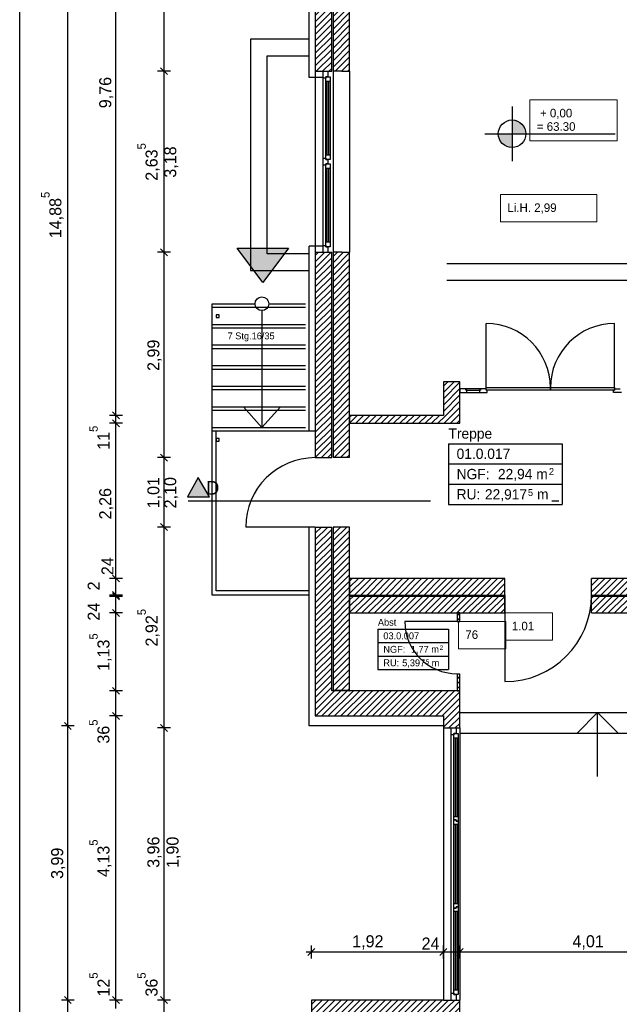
# Model space of a CAD drawing. Extents: x -28.8 to 50.4, y -5.6 to 85.1.
# Tile 8 of 29: x -4.3 to 4.4, y 22.9 to 37.3. Entities that reach past the tile are written whole.
import ezdxf

# ---------------------------------------------------------------- set-up
doc = ezdxf.new("R2010")
doc.units = 0
doc.header["$MEASUREMENT"] = 0
for name, pattern in [('Strichlinie', [0.005644, 0.002822, -0.002822]), ('Strichpunktlinie', [0.006703, 0.003528, -0.001764, 0, -0.001411]), ('Wipeout_Contour', [1, 0, -1])]:
    doc.linetypes.add(name, pattern=pattern)
for name, color, linetype in [('0._EG_2_0', 7, 'Continuous'), ('0._EG_2_P_BM_AUSSEN', 7, 'Continuous'), ('0._EG_2_P_ZE_BILD', 7, 'Continuous'), ('0._EG_2_P_ZE_SYMBOL', 7, 'Continuous'), ('0._EG_2_P_ZE_TEXT', 7, 'Continuous'), ('0._EG_2_R_NT_HIDDEN', 7, 'Continuous'), ('0._EG_2_R_NT_INNENWAND', 7, 'Continuous'), ('0._EG_2_R_NT_TREPPE', 7, 'Continuous'), ('0._EG_2_R_TR_AUSSENWAND', 7, 'Continuous'), ('0._EG_2_R_TR_INNENWAND', 7, 'Continuous'), ('0._EG_2_R_TR_UNTERZUG', 7, 'Continuous'), ('0._EG_2_Räume', 7, 'Continuous')]:
    doc.layers.add(name, color=color, linetype=linetype)
doc.styles.add('ERSTELLTER_STIL_1', font='txt')
doc.styles.add('ERSTELLTER_STIL_2', font='txt')
pattern_1 = [(45, (0, 0), (-0.04596194, 0.04596194), [])]
pattern_2 = [(45, (0, 0), (-0.03535534, 0.03535534), [])]

msp = doc.modelspace()

# ---------------------------------------------------------------- hatches: boundary and pattern name
at = {"layer": '0._EG_2_P_ZE_BILD', "linetype": 'Continuous', "lineweight": 18, "ltscale": 1000}
msp.add_hatch(color=9, dxfattribs=at).paths.add_polyline_path([(-1.859, 30.314), (-1.538, 30.314), (-1.701, 30.597)], flags=0)
at = {"layer": '0._EG_2_P_ZE_SYMBOL', "linetype": 'Continuous', "ltscale": 1000}
for points in [[(3.066, 35.599, 0.414214), (2.865, 35.8), (2.865, 35.599)], [(2.865, 35.398), (2.865, 35.599), (2.664, 35.599, 0.414214)], [(-0.387, 33.935), (-1.137, 33.935), (-0.762, 33.435)]]:
    msp.add_hatch(color=256, dxfattribs=at).paths.add_polyline_path(points, flags=0)
at = {"layer": '0._EG_2_R_NT_INNENWAND', "linetype": 'Continuous', "ltscale": 1000}
h = msp.add_hatch(dxfattribs=at)
h.set_pattern_fill('MW_Kalksandstein_0002', color=256, style=0, pattern_type=2)
h.set_pattern_definition(pattern_1)
h.paths.add_polyline_path([(0.501, 31.385), (2.106, 31.385), (1.866, 31.5), (0.501, 31.5)], flags=0)
h = msp.add_hatch(dxfattribs=at)
h.set_pattern_fill('MW_HLZ_0002', color=256, style=0, pattern_type=2)
h.set_pattern_definition(pattern_2)
h.paths.add_polyline_path([(2.105, 28.625), (2.065, 28.625), (2.065, 28.5), (2.105, 28.5)], flags=0)
h = msp.add_hatch(dxfattribs=at)
h.set_pattern_fill('MW_HLZ_0002', color=256, style=0, pattern_type=2)
h.set_pattern_definition(pattern_2)
h.paths.add_polyline_path([(2.065, 27.74), (2.065, 27.49), (2.105, 27.49), (2.105, 27.74)], flags=0)
at = {"layer": '0._EG_2_R_TR_AUSSENWAND', "linetype": 'Continuous', "ltscale": 1000}
h = msp.add_hatch(dxfattribs=at)
h.set_pattern_fill('MW_Kalksandstein_0002', color=256, style=0, pattern_type=2)
h.set_pattern_definition(pattern_1)
h.paths.add_polyline_path([(0.001, 41.865), (0.001, 36.51), (0.116, 36.51), (0.186, 36.51), (0.241, 36.51), (0.241, 41.625)], flags=0)
h = msp.add_hatch(dxfattribs=at)
h.set_pattern_fill('MW_Kalksandstein_0002', color=256, style=0, pattern_type=2)
h.set_pattern_definition(pattern_1)
h.paths.add_polyline_path([(0.501, 41.26), (0.261, 41.625), (0.261, 36.51), (0.501, 36.51)], flags=0)
h = msp.add_hatch(dxfattribs=at)
h.set_pattern_fill('MW_Kalksandstein_0002', color=256, style=0, pattern_type=2)
h.set_pattern_definition(pattern_1)
h.paths.add_polyline_path([(0.001, 30.885), (0.241, 30.885), (0.241, 33.875), (0.186, 33.875), (0.116, 33.875), (0.001, 33.875)], flags=0)
h = msp.add_hatch(dxfattribs=at)
h.set_pattern_fill('MW_Kalksandstein_0002', color=256, style=0, pattern_type=2)
h.set_pattern_definition(pattern_1)
h.paths.add_polyline_path([(0.501, 33.875), (0.261, 33.875), (0.261, 30.885), (0.501, 30.885)], flags=0)
h = msp.add_hatch(dxfattribs=at)
h.set_pattern_fill('MW_Kalksandstein_0002', color=256, style=0, pattern_type=2)
h.set_pattern_definition(pattern_1)
h.paths.add_polyline_path([(0.001, 27.125), (0.241, 27.49), (0.241, 29.875), (0.001, 29.875)], flags=0)
h = msp.add_hatch(dxfattribs=at)
h.set_pattern_fill('MW_Kalksandstein_0002', color=256, style=0, pattern_type=2)
h.set_pattern_definition(pattern_1)
h.paths.add_polyline_path([(0.501, 29.875), (0.261, 29.875), (0.261, 27.5), (0.501, 27.5)], flags=0)
h = msp.add_hatch(dxfattribs=at)
h.set_pattern_fill('MW_Kalksandstein_0002', color=256, style=0, pattern_type=2)
h.set_pattern_definition(pattern_1)
h.paths.add_polyline_path([(0.001, 27.125), (1.865, 27.125), (2.105, 27.49), (0.241, 27.49)], flags=0)
h = msp.add_hatch(dxfattribs=at)
h.set_pattern_fill('MW_Kalksandstein_0002', color=256, style=0, pattern_type=2)
h.set_pattern_definition(pattern_1)
h.paths.add_polyline_path([(0.491, 27.5), (0.491, 27.49), (0.501, 27.49), (0.501, 27.5)], flags=0)
h = msp.add_hatch(dxfattribs=at)
h.set_pattern_fill('MW_Kalksandstein_0002', color=256, style=0, pattern_type=2)
h.set_pattern_definition(pattern_1)
h.paths.add_polyline_path([(2.105, 27.49), (1.865, 27.125), (1.865, 26.95), (1.98, 26.95), (2.05, 26.95), (2.105, 26.95)], flags=0)
h = msp.add_hatch(dxfattribs=at)
h.set_pattern_fill('MW_Kalksandstein_0002', color=256, style=0, pattern_type=2)
h.set_pattern_definition(pattern_1)
h.paths.add_polyline_path([(-0.055, 22.625), (2.105, 22.625), (1.865, 22.99), (-0.055, 22.99)], flags=0)
h = msp.add_hatch(dxfattribs=at)
h.set_pattern_fill('MW_Kalksandstein_0002', color=256, style=0, pattern_type=2)
h.set_pattern_definition(pattern_1)
h.paths.add_polyline_path([(1.865, 22.99), (2.105, 22.625), (2.105, 22.99), (2.05, 22.99), (1.98, 22.99)], flags=0)
at = {"layer": '0._EG_2_R_TR_INNENWAND', "linetype": 'Continuous', "ltscale": 1000}
h = msp.add_hatch(dxfattribs=at)
h.set_pattern_fill('MW_Kalksandstein_0002', color=256, style=0, pattern_type=2)
h.set_pattern_definition(pattern_1)
h.paths.add_polyline_path([(2.106, 31.385), (2.106, 31.99), (1.866, 31.99), (1.866, 31.5)], flags=0)
h = msp.add_hatch(dxfattribs=at)
h.set_pattern_fill('MW_Kalksandstein_0002', color=256, style=0, pattern_type=2)
h.set_pattern_definition(pattern_1)
h.paths.add_polyline_path([(0.501, 29.125), (0.501, 28.885), (2.761, 28.885), (2.761, 29.125)], flags=0)
h = msp.add_hatch(dxfattribs=at)
h.set_pattern_fill('MW_Kalksandstein_0002', color=256, style=0, pattern_type=2)
h.set_pattern_definition(pattern_1)
h.paths.add_polyline_path([(4.021, 29.125), (4.021, 28.885), (10.355, 28.885), (10.655, 29.125)], flags=0)
h = msp.add_hatch(dxfattribs=at)
h.set_pattern_fill('MW_Kalksandstein_0002', color=256, style=0, pattern_type=2)
h.set_pattern_definition(pattern_1)
h.paths.add_polyline_path([(0.501, 28.865), (0.501, 28.625), (2.761, 28.625), (2.761, 28.865)], flags=0)
h = msp.add_hatch(dxfattribs=at)
h.set_pattern_fill('MW_Kalksandstein_0002', color=256, style=0, pattern_type=2)
h.set_pattern_definition(pattern_1)
h.paths.add_polyline_path([(4.021, 28.865), (4.021, 28.625), (9.99, 28.625), (9.99, 28.865)], flags=0)

# ---------------------------------------------------------------- linework, layer by layer
at = {"layer": '0._EG_2_0', "linetype": 'Continuous', "ltscale": 1000}
for p, q in [((0.001, 36.51), (0.116, 36.51)), ((0.116, 36.51), (0.186, 36.51)), ((0.186, 36.51), (0.241, 36.51)), ((0.001, 33.875), (0.116, 33.875)), ((0.116, 33.875), (0.186, 33.875)), ((0.186, 33.875), (0.241, 33.875)), ((2.105, 31.885), (2.105, 31.835)), ((2.105, 31.835), (2.105, 31.825)), ((0.001, 30.885), (0.241, 30.885)), ((0.001, 29.875), (0.241, 29.875)), ((2.761, 28.885), (2.761, 29.125)), ((4.021, 28.885), (4.021, 29.125)), ((2.065, 28.5), (2.105, 28.5)), ((2.065, 27.74), (2.105, 27.74)), ((1.865, 26.95), (1.98, 26.95)), ((1.98, 26.95), (2.05, 26.95)), ((2.05, 26.95), (2.105, 26.95)), ((1.865, 22.99), (1.98, 22.99)), ((1.98, 22.99), (2.05, 22.99)), ((2.05, 22.99), (2.105, 22.99))]:
    msp.add_line(p, q, dxfattribs=at)
at = {"layer": '0._EG_2_P_BM_AUSSEN', "linetype": 'Continuous', "ltscale": 1000}
for p, q in [((-4.299, 0), (-4.299, 44.375)), ((-3.599, 26.98), (-3.599, 41.865)), ((-2.199, 36.51), (-2.199, 41.865)), ((-2.899, 31.5), (-2.899, 41.26)), ((-2.249, 36.56), (-2.149, 36.46)), ((-2.105, 36.51), (-2.292, 36.51)), ((-2.199, 33.875), (-2.199, 36.51)), ((-2.105, 33.875), (-2.292, 33.875)), ((-2.249, 33.925), (-2.149, 33.825)), ((-2.199, 30.885), (-2.199, 33.875)), ((-2.949, 31.55), (-2.849, 31.45)), ((-2.805, 31.5), (-2.992, 31.5)), ((-2.949, 31.435), (-2.849, 31.335)), ((-2.899, 31.385), (-2.899, 31.5)), ((-2.805, 31.385), (-2.992, 31.385)), ((-2.899, 29.125), (-2.899, 31.385)), ((-2.105, 30.885), (-2.292, 30.885)), ((-2.249, 30.935), (-2.149, 30.835)), ((-2.199, 29.875), (-2.199, 30.885)), ((-2.105, 29.875), (-2.292, 29.875)), ((-2.249, 29.925), (-2.149, 29.825)), ((-2.199, 26.95), (-2.199, 29.875)), ((-2.805, 29.125), (-2.992, 29.125)), ((-2.949, 29.175), (-2.849, 29.075)), ((-2.899, 28.885), (-2.899, 29.125)), ((-2.805, 28.885), (-2.992, 28.885)), ((-2.805, 28.865), (-2.992, 28.865)), ((-2.949, 28.935), (-2.849, 28.835)), ((-2.849, 28.815), (-2.949, 28.915)), ((-2.899, 28.865), (-2.899, 28.885)), ((-2.899, 28.625), (-2.899, 28.865)), ((-2.949, 28.675), (-2.849, 28.575)), ((-2.805, 28.625), (-2.992, 28.625)), ((-2.899, 27.49), (-2.899, 28.625)), ((-2.949, 27.54), (-2.849, 27.44)), ((-2.805, 27.49), (-2.992, 27.49)), ((-2.899, 27.125), (-2.899, 27.49)), ((-2.805, 27.125), (-2.992, 27.125)), ((-2.949, 27.175), (-2.849, 27.075)), ((-2.899, 22.99), (-2.899, 27.125)), ((-3.505, 26.98), (-3.692, 26.98)), ((-3.649, 27.03), (-3.549, 26.93)), ((-3.599, 22.99), (-3.599, 26.98)), ((-2.105, 26.95), (-2.292, 26.95)), ((-2.249, 27), (-2.149, 26.9)), ((-2.199, 22.99), (-2.199, 26.95)), ((-0.13, 23.69), (-0.055, 23.69)), ((-0.005, 23.74), (-0.105, 23.64)), ((-0.055, 23.596), (-0.055, 23.784)), ((-0.055, 23.69), (1.865, 23.69)), ((1.865, 23.596), (1.865, 23.784)), ((-3.505, 22.99), (-3.692, 22.99)), ((-3.649, 23.04), (-3.549, 22.94)), ((-3.599, 0.365), (-3.599, 22.99)), ((-2.805, 22.99), (-2.992, 22.99)), ((-2.949, 23.04), (-2.849, 22.94)), ((-2.899, 22.865), (-2.899, 22.99)), ((-2.105, 22.99), (-2.292, 22.99)), ((-2.249, 23.04), (-2.149, 22.94)), ((-2.199, 22.625), (-2.199, 22.99))]:
    msp.add_line(p, q, dxfattribs=at)
at = {"layer": '0._EG_2_P_ZE_BILD', "color": 255, "linetype": 'Continuous', "lineweight": 18, "ltscale": 1000}
for p, q in [((-1.701, 30.597), (-1.859, 30.314)), ((-1.538, 30.314), (-1.701, 30.597)), ((-1.859, 30.314), (-1.538, 30.314))]:
    msp.add_line(p, q, dxfattribs=at)
at = {"layer": '0._EG_2_P_ZE_BILD', "linetype": 'Continuous', "ltscale": 1000}
for p, q in [((-1.701, 30.597), (-1.859, 30.314)), ((-1.538, 30.314), (-1.701, 30.597)), ((-1.859, 30.314), (-1.538, 30.314))]:
    msp.add_line(p, q, dxfattribs=at)
at = {"layer": '0._EG_2_P_ZE_BILD', "linetype": 'Strichpunktlinie', "ltscale": 1000}
msp.add_line((-1.849, 30.257), (16.628, 30.257), dxfattribs=at)
at = {"layer": '0._EG_2_P_ZE_SYMBOL', "linetype": 'Continuous', "ltscale": 1000}
for p, q in [((2.865, 35.998), (2.865, 35.202)), ((2.47, 35.599), (3.27, 35.599)), ((3.27, 35.599), (4.367, 35.599)), ((-0.762, 33.435), (-1.137, 33.935)), ((-1.137, 33.935), (-0.387, 33.935)), ((-0.387, 33.935), (-0.762, 33.435))]:
    msp.add_line(p, q, dxfattribs=at)
at = {"layer": '0._EG_2_P_ZE_SYMBOL', "color": 255, "linetype": 'Continuous', "lineweight": 18, "ltscale": 1000}
for p, q in [((4.394, 36.092), (3.125, 36.092)), ((3.125, 36.092), (3.125, 35.499)), ((4.394, 35.499), (4.394, 36.092)), ((2.865, 35.8), (2.865, 35.599)), ((2.865, 35.599), (2.664, 35.599)), ((2.865, 35.599), (3.066, 35.599)), ((2.865, 35.398), (2.865, 35.599)), ((3.125, 35.499), (4.394, 35.499))]:
    msp.add_line(p, q, dxfattribs=at)
at = {"layer": '0._EG_2_P_ZE_SYMBOL', "linetype": 'Continuous', "ltscale": 1000}
msp.add_circle((2.865, 35.599), 0.201, dxfattribs=at)
at = {"layer": '0._EG_2_P_ZE_SYMBOL', "color": 255, "linetype": 'Continuous', "lineweight": 18, "ltscale": 1000}
for start, end in [(0, 90), (180, 270)]:
    msp.add_arc((2.865, 35.599), 0.201, start, end, dxfattribs=at)
at = {"layer": '0._EG_2_P_ZE_TEXT', "color": 255, "linetype": 'Continuous', "lineweight": 18, "ltscale": 1000}
for p, q in [((4.098, 34.715), (2.697, 34.715)), ((2.697, 34.715), (2.697, 34.318)), ((4.098, 34.318), (4.098, 34.715)), ((2.697, 34.318), (4.098, 34.318)), ((3.451, 28.625), (2.761, 28.625)), ((2.761, 28.625), (2.761, 28.229)), ((3.451, 28.229), (3.451, 28.625)), ((2.775, 28.5), (2.085, 28.5)), ((2.085, 28.5), (2.085, 28.104)), ((2.775, 28.104), (2.775, 28.5)), ((2.085, 28.104), (2.775, 28.104)), ((2.761, 28.229), (3.451, 28.229))]:
    msp.add_line(p, q, dxfattribs=at)
at = {"layer": '0._EG_2_R_NT_HIDDEN', "linetype": 'Continuous', "ltscale": 1000}
for p, q in [((-0.099, 36.975), (-0.939, 36.975)), ((-0.939, 36.975), (-0.939, 33.61)), ((-0.699, 33.85), (-0.699, 36.735)), ((-0.699, 36.735), (-0.099, 36.735)), ((-0.099, 33.85), (-0.699, 33.85)), ((-0.939, 33.61), (-0.099, 33.61))]:
    msp.add_line(p, q, dxfattribs=at)
at = {"layer": '0._EG_2_R_NT_INNENWAND', "linetype": 'Continuous', "ltscale": 1000}
for p, q in [((1.866, 31.5), (0.501, 31.5)), ((0.501, 31.5), (0.501, 31.385)), ((0.501, 31.385), (2.106, 31.385)), ((2.105, 28.625), (2.065, 28.625)), ((2.065, 28.625), (2.065, 28.5)), ((2.105, 28.5), (2.105, 28.625)), ((2.065, 28.5), (1.305, 28.5)), ((2.065, 27.74), (2.065, 27.49)), ((2.105, 27.49), (2.105, 27.74)), ((2.065, 27.49), (2.105, 27.49))]:
    msp.add_line(p, q, dxfattribs=at)
msp.add_arc((2.065, 28.5), 0.76, 180, 270, dxfattribs=at)
at = {"layer": '0._EG_2_R_NT_TREPPE', "linetype": 'Continuous', "ltscale": 1000}
for p, q in [((-1.499, 31.325), (-1.499, 33.125)), ((-1.499, 33.125), (-0.874, 33.125)), ((-0.674, 33.125), (-0.139, 33.125)), ((-1.399, 32.965), (-1.439, 32.965)), ((-1.439, 32.965), (-1.439, 32.925)), ((-1.399, 32.925), (-1.399, 32.965)), ((-0.774, 33.025), (-0.774, 31.325)), ((-1.499, 32.825), (-0.139, 32.825)), ((-1.439, 32.925), (-1.399, 32.925)), ((-1.499, 32.525), (-0.139, 32.525)), ((-1.499, 32.225), (-0.139, 32.225)), ((-1.499, 31.925), (-0.139, 31.925)), ((-1.499, 31.625), (-0.139, 31.625)), ((-0.774, 31.325), (-1.045, 31.625)), ((-0.774, 31.325), (-0.503, 31.625)), ((-1.499, 28.885), (-1.499, 31.325)), ((-1.499, 31.325), (-0.139, 31.325)), ((-1.439, 28.945), (-1.439, 31.275)), ((-1.399, 31.165), (-1.439, 31.165)), ((-1.439, 31.165), (-1.439, 31.125)), ((-1.439, 31.125), (-1.399, 31.125)), ((-1.399, 31.125), (-1.399, 31.165)), ((-0.089, 28.885), (-1.499, 28.885)), ((-0.089, 28.945), (-1.439, 28.945)), ((2.105, 27.175), (6.115, 27.175)), ((4.11, 27.175), (3.81, 26.875)), ((4.11, 26.244), (4.11, 27.175)), ((4.11, 27.175), (4.41, 26.875))]:
    msp.add_line(p, q, dxfattribs=at)
at = {"layer": '0._EG_2_R_NT_TREPPE', "linetype": 'Strichlinie', "ltscale": 1000}
for p, q in [((-1.499, 33.075), (-0.139, 33.075)), ((-1.499, 32.775), (-0.139, 32.775)), ((-1.499, 32.475), (-0.139, 32.475)), ((-1.499, 32.175), (-0.139, 32.175)), ((-1.499, 31.875), (-0.139, 31.875)), ((-1.499, 31.575), (-0.139, 31.575)), ((-1.499, 31.275), (0.001, 31.275))]:
    msp.add_line(p, q, dxfattribs=at)
at = {"layer": '0._EG_2_R_NT_TREPPE', "linetype": 'Continuous', "ltscale": 1000}
msp.add_circle((-0.774, 33.125), 0.1, dxfattribs=at)
at = {"layer": '0._EG_2_R_TR_AUSSENWAND', "linetype": 'Continuous', "ltscale": 1000}
for p, q in [((-0.089, 36.42), (-0.089, 41.955)), ((0.001, 41.865), (0.001, 36.51)), ((0.241, 36.51), (0.241, 41.625)), ((0.261, 41.625), (0.261, 36.51)), ((0.501, 36.51), (0.501, 41.26)), ((0.001, 36.51), (0.001, 33.875)), ((0.386, 36.51), (0.261, 36.51)), ((0.386, 36.51), (0.501, 36.51)), ((0.501, 36.51), (0.501, 33.875)), ((-0.089, 31.275), (-0.089, 33.965)), ((0.001, 33.875), (0.001, 30.885)), ((0.241, 30.885), (0.241, 33.875)), ((0.261, 33.875), (0.261, 30.885)), ((0.386, 33.875), (0.261, 33.875)), ((0.386, 33.875), (0.501, 33.875)), ((0.501, 30.885), (0.501, 33.875)), ((0.501, 30.885), (0.261, 30.885)), ((0.001, 29.875), (-1.009, 29.875)), ((-0.089, 26.98), (-0.089, 29.875)), ((0.001, 29.875), (0.001, 27.125)), ((0.241, 27.49), (0.241, 29.875)), ((0.261, 29.875), (0.261, 27.5)), ((0.501, 29.875), (0.261, 29.875)), ((0.501, 27.5), (0.501, 29.875)), ((2.105, 27.49), (0.241, 27.49)), ((0.261, 27.5), (0.501, 27.5)), ((0.491, 27.5), (0.491, 27.49)), ((0.501, 27.5), (0.491, 27.5)), ((0.491, 27.49), (0.501, 27.49)), ((0.501, 27.49), (0.501, 27.5)), ((2.105, 26.95), (2.105, 27.49)), ((0.001, 27.125), (1.865, 27.125)), ((1.865, 27.125), (1.865, 26.95)), ((1.858, 26.98), (-0.089, 26.98)), ((1.865, 26.95), (1.865, 22.99)), ((2.105, 26.95), (2.105, 22.99)), ((1.865, 22.99), (-0.055, 22.99)), ((-0.055, 22.99), (-0.055, 22.625)), ((2.105, 22.625), (2.105, 22.99))]:
    msp.add_line(p, q, dxfattribs=at)
msp.add_arc((0.001, 29.875), 1.01, 90, 180, dxfattribs=at)
at = {"layer": '0._EG_2_R_TR_INNENWAND', "linetype": 'Continuous', "ltscale": 1000}
for p, q in [((2.106, 31.99), (1.866, 31.99)), ((1.866, 31.99), (1.866, 31.5)), ((2.106, 31.385), (2.106, 31.99)), ((2.761, 29.125), (0.501, 29.125)), ((0.501, 29.125), (0.501, 28.885)), ((10.655, 29.125), (4.021, 29.125)), ((0.501, 28.885), (2.761, 28.885)), ((2.761, 28.865), (0.501, 28.865)), ((0.501, 28.865), (0.501, 28.625)), ((2.761, 28.885), (2.761, 27.625)), ((2.761, 28.625), (2.761, 28.865)), ((4.021, 28.885), (10.355, 28.885)), ((9.99, 28.865), (4.021, 28.865)), ((4.021, 28.625), (4.021, 28.865)), ((0.501, 28.625), (2.761, 28.625)), ((4.021, 28.625), (6.115, 28.625))]:
    msp.add_line(p, q, dxfattribs=at)
msp.add_arc((2.761, 28.885), 1.26, 270, 0, dxfattribs=at)
at = {"layer": '0._EG_2_R_TR_UNTERZUG', "linetype": 'Strichlinie', "ltscale": 1000}
for p, q in [((4.74, 33.705), (0.501, 33.705)), ((4.74, 33.465), (0.501, 33.465))]:
    msp.add_line(p, q, dxfattribs=at)
at = {"layer": '0._EG_2_Räume', "linetype": 'Continuous', "ltscale": 1000}
for p, q in [((1.94, 31.087), (1.94, 30.203)), ((1.94, 31.087), (3.595, 31.087)), ((3.595, 31.087), (3.595, 30.203)), ((1.94, 30.793), (3.595, 30.793)), ((1.94, 30.498), (3.595, 30.498)), ((1.94, 30.203), (3.595, 30.203)), ((0.913, 28.389), (0.913, 27.8)), ((0.913, 28.389), (1.94, 28.389)), ((1.94, 28.389), (1.94, 27.8)), ((0.913, 28.192), (1.94, 28.192)), ((0.913, 27.996), (1.94, 27.996)), ((0.913, 27.8), (1.94, 27.8))]:
    msp.add_line(p, q, dxfattribs=at)

# ---------------------------------------------------------------- texts
at = {"layer": '0._EG_2_P_BM_AUSSEN', "linetype": 'Continuous', "char_height": 0.175, "attachment_point": 7, "rotation": 90, "style": 'ERSTELLTER_STIL_2'}
for s, insert in [('{9,76}', (-2.934, 35.971)), ('{2,63\\A1{\\H0.7x;\\S5^  ;}}', (-2.26, 34.916)), ('{3,18}', (-1.989, 34.96)), ('{14,88\\A1{\\H0.7x;\\S5^  ;}}', (-3.66, 34.079)), ('{2,99}', (-2.234, 32.147)), ('{11\\A1{\\H0.7x;\\S5^  ;}}', (-2.992, 30.999)), ('{1,01}', (-2.234, 30.147)), ('{2,10}', (-1.989, 30.147)), ('{2,26}', (-2.934, 29.987)), ('{24}', (-2.934, 29.175)), ('{2}', (-3.135, 28.953)), ('{24}', (-3.135, 28.512)), ('{2,92\\A1{\\H0.7x;\\S5^  ;}}', (-2.26, 28.136)), ('{1,13\\A1{\\H0.7x;\\S5^  ;}}', (-2.96, 27.781)), ('{36\\A1{\\H0.7x;\\S5^  ;}}', (-2.991, 26.722)), ('{4,13\\A1{\\H0.7x;\\S5^  ;}}', (-2.96, 24.781)), ('{3,96}', (-2.234, 24.914)), ('{1,90}', (-1.955, 24.912)), ('{3,99}', (-3.634, 24.752)), ('{12\\A1{\\H0.7x;\\S5^  ;}}', (-2.992, 23.04)), ('{36\\A1{\\H0.7x;\\S5^  ;}}', (-2.291, 23.04))]:
    msp.add_mtext(s, dxfattribs=dict(at, insert=insert))
at = {"layer": '0._EG_2_P_BM_AUSSEN', "linetype": 'Continuous', "char_height": 0.175, "attachment_point": 7, "style": 'ERSTELLTER_STIL_2'}
for s, insert in [('{1,92}', (0.539, 23.725)), ('{24}', (1.549, 23.725)), ('{4,01}', (3.744, 23.725))]:
    msp.add_mtext(s, dxfattribs=dict(at, insert=insert))
at = {"layer": '0._EG_2_P_ZE_BILD', "linetype": 'Continuous', "insert": (-1.587, 30.546), "char_height": 0.2, "attachment_point": 1, "style": 'ERSTELLTER_STIL_1'}
msp.add_mtext('{D}', dxfattribs=at)
at = {"layer": '0._EG_2_P_ZE_SYMBOL', "linetype": 'Continuous', "insert": (3.225, 35.963), "char_height": 0.125, "width": 1.06853, "attachment_point": 1, "line_spacing_factor": 0.93917, "style": 'ERSTELLTER_STIL_1'}
msp.add_mtext('{ + 0,00\\P= 63.30}', dxfattribs=at)
at = {"layer": '0._EG_2_P_ZE_TEXT', "linetype": 'Continuous', "attachment_point": 1}
for s, insert, char_height, style in [('{Li.H. 2,99}', (2.797, 34.586), 0.125, 'ERSTELLTER_STIL_2'), ('{7 Stg.16/35}', (-1.274, 32.707), 0.1, 'ERSTELLTER_STIL_1'), ('{1.01}', (2.861, 28.496), 0.125, 'ERSTELLTER_STIL_2'), ('{76}', (2.185, 28.371), 0.125, 'ERSTELLTER_STIL_2')]:
    msp.add_mtext(s, dxfattribs=dict(at, insert=insert, char_height=char_height, style=style))
at = {"layer": '0._EG_2_Räume', "linetype": 'Continuous'}
for s, insert, char_height, attachment_point, style in [('{Treppe}', (1.94, 31.311), 0.15, 1, 'ERSTELLTER_STIL_1'), ('{01.0.017 }', (2.058, 31.016), 0.15, 1, 'ERSTELLTER_STIL_2'), ('{NGF: }', (2.058, 30.721), 0.15, 1, 'ERSTELLTER_STIL_2'), ('{22,94 m}', (2.659, 30.721), 0.15, 1, 'ERSTELLTER_STIL_2'), ('{2}', (3.401, 30.733), 0.1, 1, 'ERSTELLTER_STIL_2'), ('{RU: }', (2.058, 30.427), 0.15, 1, 'ERSTELLTER_STIL_2'), ('{22,917}', (2.47, 30.248), 0.15, 7, 'ERSTELLTER_STIL_2'), ('{5}', (3.096, 30.325), 0.1, 7, 'ERSTELLTER_STIL_2'), ('{ m}', (3.172, 30.427), 0.15, 1, 'ERSTELLTER_STIL_2'), ('{Abst}', (0.913, 28.538), 0.1, 1, 'ERSTELLTER_STIL_1'), ('{03.0.007 }', (0.992, 28.341), 0.1, 1, 'ERSTELLTER_STIL_2'), ('{NGF: }', (0.992, 28.145), 0.1, 1, 'ERSTELLTER_STIL_2'), ('{1,77 m}', (1.392, 28.145), 0.1, 1, 'ERSTELLTER_STIL_2'), ('{2}', (1.811, 28.153), 0.0667, 1, 'ERSTELLTER_STIL_2'), ('{RU: }', (0.992, 27.949), 0.1, 1, 'ERSTELLTER_STIL_2'), ('{5,397}', (1.266, 27.829), 0.1, 7, 'ERSTELLTER_STIL_2'), ('{5}', (1.608, 27.881), 0.0667, 7, 'ERSTELLTER_STIL_2'), ('{ m}', (1.658, 27.949), 0.1, 1, 'ERSTELLTER_STIL_2')]:
    msp.add_mtext(s, dxfattribs=dict(at, insert=insert, char_height=char_height, attachment_point=attachment_point, style=style))

# ---------------------------------------------------------------- wipeouts: each hides what was drawn before it
at = {"color": 254, "linetype": 'Wipeout_Contour', "lineweight": 0, "ltscale": 255.982809}
msp.add_wipeout([(2.19, 31.865), (2.205, 31.865), (2.205, 31.835), (2.39, 31.835), (2.39, 31.865), (2.405, 31.865), (2.405, 31.885), (2.19, 31.885)], dxfattribs=at).dxf.layer = '0._EG_2_R_NT_INNENWAND'
at = {"color": 254, "linetype": 'Wipeout_Contour', "lineweight": 0, "ltscale": 257.734689}
msp.add_wipeout([(4.44, 31.865), (4.455, 31.865), (4.455, 31.835), (4.34, 31.835), (4.34, 31.865), (4.355, 31.865), (4.355, 31.885), (4.44, 31.885)], dxfattribs=at).dxf.layer = '0._EG_2_R_NT_INNENWAND'
at = {"color": 254, "linetype": 'Wipeout_Contour', "lineweight": 0, "ltscale": 143.320151}
msp.add_wipeout([(0.116, 36.41), (0.156, 36.41), (0.156, 35.242), (0.116, 35.242)], dxfattribs=at).dxf.layer = '0._EG_2_R_TR_AUSSENWAND'
at = {"color": 254, "linetype": 'Wipeout_Contour', "lineweight": 0, "ltscale": 100.233944}
msp.add_wipeout([(1.98, 26.85), (2.02, 26.85), (2.02, 23.09), (1.98, 23.09)], dxfattribs=at).dxf.layer = '0._EG_2_R_TR_AUSSENWAND'

# ---------------------------------------------------------------- next in the draw order: linework, layer by layer
at = {"layer": '0._EG_2_P_BM_AUSSEN', "linetype": 'Continuous', "ltscale": 1000}
msp.add_line((1.915, 23.74), (1.815, 23.64), dxfattribs=at)

# ---------------------------------------------------------------- next in the draw order: wipeouts: each hides what was drawn before it
at = {"color": 254, "linetype": 'Wipeout_Contour', "lineweight": 0, "ltscale": 191.782053}
msp.add_wipeout([(2.105, 31.835), (2.205, 31.835), (2.205, 31.865), (2.19, 31.865), (2.19, 31.885), (2.105, 31.885)], dxfattribs=at).dxf.layer = '0._EG_2_R_NT_INNENWAND'
at = {"color": 254, "linetype": 'Wipeout_Contour', "lineweight": 0, "ltscale": 256.071176}
msp.add_wipeout([(2.405, 31.865), (2.39, 31.865), (2.39, 31.835), (2.505, 31.835), (2.505, 31.865), (2.49, 31.865), (2.49, 31.885), (2.405, 31.885)], dxfattribs=at).dxf.layer = '0._EG_2_R_NT_INNENWAND'
at = {"color": 254, "linetype": 'Wipeout_Contour', "lineweight": 0, "ltscale": 128.517595}
msp.add_wipeout([(4.355, 31.905), (4.355, 31.865), (3.423, 31.865), (3.423, 31.905)], dxfattribs=at).dxf.layer = '0._EG_2_R_NT_INNENWAND'
at = {"color": 254, "linetype": 'Wipeout_Contour', "lineweight": 0, "ltscale": 218.114773}
msp.add_wipeout([(0.186, 36.51), (0.186, 36.43), (0.156, 36.43), (0.156, 36.41), (0.116, 36.41), (0.116, 36.51)], dxfattribs=at).dxf.layer = '0._EG_2_R_TR_AUSSENWAND'
at = {"color": 254, "linetype": 'Wipeout_Contour', "lineweight": 0, "ltscale": 211.530328}
msp.add_wipeout([(0.116, 35.193), (0.116, 35.242), (0.156, 35.242), (0.156, 35.223), (0.186, 35.223), (0.186, 35.193)], dxfattribs=at).dxf.layer = '0._EG_2_R_TR_AUSSENWAND'
at = {"color": 254, "linetype": 'Wipeout_Contour', "lineweight": 0, "ltscale": 161.202803}
msp.add_wipeout([(2.05, 26.95), (2.05, 26.87), (2.02, 26.87), (2.02, 26.85), (1.98, 26.85), (1.98, 26.95)], dxfattribs=at).dxf.layer = '0._EG_2_R_TR_AUSSENWAND'
at = {"color": 254, "linetype": 'Wipeout_Contour', "lineweight": 0, "ltscale": 139.435301}
msp.add_wipeout([(1.98, 22.99), (1.98, 23.09), (2.02, 23.09), (2.02, 23.07), (2.05, 23.07), (2.05, 22.99)], dxfattribs=at).dxf.layer = '0._EG_2_R_TR_AUSSENWAND'

# ---------------------------------------------------------------- next in the draw order: linework, layer by layer
at = {"layer": '0._EG_2_R_NT_INNENWAND', "linetype": 'Continuous', "ltscale": 1000}
for p, q in [((4.355, 31.905), (4.355, 32.837)), ((2.19, 31.885), (2.105, 31.885)), ((2.105, 31.885), (2.105, 31.835)), ((2.105, 31.885), (2.105, 31.835)), ((2.105, 31.835), (2.205, 31.835)), ((2.405, 31.885), (2.19, 31.885)), ((2.19, 31.865), (2.19, 31.885)), ((2.205, 31.865), (2.19, 31.865)), ((2.205, 31.835), (2.205, 31.865)), ((2.205, 31.865), (2.39, 31.865)), ((2.205, 31.835), (2.39, 31.835)), ((2.405, 31.865), (2.39, 31.865)), ((2.39, 31.865), (2.39, 31.835)), ((2.405, 31.885), (2.405, 31.865)), ((4.34, 31.835), (4.34, 31.865)), ((4.34, 31.865), (4.355, 31.865)), ((4.455, 31.835), (4.34, 31.835)), ((4.355, 31.905), (4.355, 31.865)), ((4.355, 31.865), (4.355, 31.885)), ((4.355, 31.885), (4.44, 31.885))]:
    msp.add_line(p, q, dxfattribs=at)
at = {"layer": '0._EG_2_R_TR_AUSSENWAND', "linetype": 'Continuous', "ltscale": 1000}
for p, q in [((0.116, 36.51), (0.186, 36.51)), ((1.98, 26.95), (2.05, 26.95)), ((1.98, 22.99), (2.05, 22.99))]:
    msp.add_line(p, q, dxfattribs=at)

# ---------------------------------------------------------------- next in the draw order: wipeouts: each hides what was drawn before it
at = {"color": 254, "linetype": 'Wipeout_Contour', "lineweight": 0, "ltscale": 128.118876}
msp.add_wipeout([(3.423, 31.905), (3.423, 31.865), (2.49, 31.865), (2.49, 31.905)], dxfattribs=at).dxf.layer = '0._EG_2_R_NT_INNENWAND'
at = {"color": 254, "linetype": 'Wipeout_Contour', "lineweight": 0, "ltscale": 143.320652}
msp.add_wipeout([(0.156, 36.36), (0.176, 36.36), (0.176, 35.292), (0.156, 35.292)], dxfattribs=at).dxf.layer = '0._EG_2_R_TR_AUSSENWAND'
at = {"color": 254, "linetype": 'Wipeout_Contour', "lineweight": 0, "ltscale": 138.250712}
msp.add_wipeout([(0.116, 35.142), (0.156, 35.142), (0.156, 33.975), (0.116, 33.975)], dxfattribs=at).dxf.layer = '0._EG_2_R_TR_AUSSENWAND'
at = {"color": 254, "linetype": 'Wipeout_Contour', "lineweight": 0, "ltscale": 105.262948}
msp.add_wipeout([(2.02, 26.8), (2.04, 26.8), (2.04, 25.663), (2.02, 25.663)], dxfattribs=at).dxf.layer = '0._EG_2_R_TR_AUSSENWAND'

# ---------------------------------------------------------------- next in the draw order: linework, layer by layer
at = {"layer": '0._EG_2_R_NT_INNENWAND', "linetype": 'Continuous', "ltscale": 1000}
for p, q in [((2.49, 31.905), (2.49, 32.837)), ((2.39, 31.835), (2.505, 31.835)), ((2.49, 31.885), (2.405, 31.885)), ((2.49, 31.865), (2.49, 31.905)), ((2.49, 31.905), (3.423, 31.905)), ((2.49, 31.865), (2.49, 31.885)), ((2.505, 31.865), (2.49, 31.865)), ((3.423, 31.865), (2.49, 31.865)), ((2.505, 31.835), (2.505, 31.865)), ((3.423, 31.865), (3.423, 31.905)), ((3.423, 31.905), (4.355, 31.905)), ((3.423, 31.905), (3.423, 31.865)), ((4.355, 31.865), (3.423, 31.865))]:
    msp.add_line(p, q, dxfattribs=at)
for centre, start, end in [((2.49, 31.905), 0, 90), ((4.355, 31.905), 90, 180)]:
    msp.add_arc(centre, 0.932, start, end, dxfattribs=at)

# ---------------------------------------------------------------- next in the draw order: wipeouts: each hides what was drawn before it
at = {"color": 254, "linetype": 'Wipeout_Contour', "lineweight": 0, "ltscale": 143.321519}
msp.add_wipeout([(0.196, 36.36), (0.216, 36.36), (0.216, 35.292), (0.196, 35.292)], dxfattribs=at).dxf.layer = '0._EG_2_R_TR_AUSSENWAND'
at = {"color": 254, "linetype": 'Wipeout_Contour', "lineweight": 0, "ltscale": 204.225909}
msp.add_wipeout([(0.116, 33.875), (0.116, 33.975), (0.156, 33.975), (0.156, 33.955), (0.186, 33.955), (0.186, 33.875)], dxfattribs=at).dxf.layer = '0._EG_2_R_TR_AUSSENWAND'
at = {"color": 254, "linetype": 'Wipeout_Contour', "lineweight": 0, "ltscale": 105.275483}
msp.add_wipeout([(2.06, 26.8), (2.08, 26.8), (2.08, 25.663), (2.06, 25.663)], dxfattribs=at).dxf.layer = '0._EG_2_R_TR_AUSSENWAND'

# ---------------------------------------------------------------- next in the draw order: linework, layer by layer
at = {"layer": '0._EG_2_R_TR_AUSSENWAND', "linetype": 'Continuous', "ltscale": 1000}
msp.add_line((0.116, 33.875), (0.186, 33.875), dxfattribs=at)

# ---------------------------------------------------------------- next in the draw order: wipeouts: each hides what was drawn before it
at = {"color": 254, "linetype": 'Wipeout_Contour', "lineweight": 0, "ltscale": 145.595715}
msp.add_wipeout([(0.156, 36.43), (0.216, 36.43), (0.216, 36.36), (0.156, 36.36)], dxfattribs=at).dxf.layer = '0._EG_2_R_TR_AUSSENWAND'
at = {"color": 254, "linetype": 'Wipeout_Contour', "lineweight": 0, "ltscale": 141.046223}
msp.add_wipeout([(0.156, 35.292), (0.216, 35.292), (0.216, 35.223), (0.156, 35.223)], dxfattribs=at).dxf.layer = '0._EG_2_R_TR_AUSSENWAND'
at = {"color": 254, "linetype": 'Wipeout_Contour', "lineweight": 0, "ltscale": 107.671772}
msp.add_wipeout([(2.02, 26.87), (2.08, 26.87), (2.08, 26.8), (2.02, 26.8)], dxfattribs=at).dxf.layer = '0._EG_2_R_TR_AUSSENWAND'
at = {"color": 254, "linetype": 'Wipeout_Contour', "lineweight": 0, "ltscale": 153.822816}
msp.add_wipeout([(2.02, 25.613), (2.02, 25.663), (2.08, 25.663), (2.08, 25.593), (2.05, 25.593), (2.05, 25.613)], dxfattribs=at).dxf.layer = '0._EG_2_R_TR_AUSSENWAND'

# ---------------------------------------------------------------- next in the draw order: linework, layer by layer
at = {"layer": '0._EG_2_R_NT_TREPPE', "linetype": 'Continuous', "ltscale": 1000}
msp.add_line((2.105, 26.875), (6.115, 26.875), dxfattribs=at)

# ---------------------------------------------------------------- next in the draw order: wipeouts: each hides what was drawn before it
at = {"color": 254, "linetype": 'Wipeout_Contour', "lineweight": 0, "ltscale": 143.321063}
msp.add_wipeout([(0.196, 36.36), (0.196, 35.292), (0.176, 35.292), (0.176, 36.36)], dxfattribs=at).dxf.layer = '0._EG_2_R_TR_AUSSENWAND'
at = {"color": 254, "linetype": 'Wipeout_Contour', "lineweight": 0, "ltscale": 210.810301}
msp.add_wipeout([(0.186, 35.193), (0.186, 35.163), (0.156, 35.163), (0.156, 35.142), (0.116, 35.142), (0.116, 35.193)], dxfattribs=at).dxf.layer = '0._EG_2_R_TR_AUSSENWAND'
at = {"color": 254, "linetype": 'Wipeout_Contour', "lineweight": 0, "ltscale": 105.269185}
msp.add_wipeout([(2.06, 26.8), (2.06, 25.663), (2.04, 25.663), (2.04, 26.8)], dxfattribs=at).dxf.layer = '0._EG_2_R_TR_AUSSENWAND'
at = {"color": 254, "linetype": 'Wipeout_Contour', "lineweight": 0, "ltscale": 100.233445}
msp.add_wipeout([(2.02, 25.543), (2.04, 25.543), (2.04, 24.397), (2.02, 24.397)], dxfattribs=at).dxf.layer = '0._EG_2_R_TR_AUSSENWAND'

# ---------------------------------------------------------------- next in the draw order: linework, layer by layer
at = {"layer": '0._EG_2_R_TR_AUSSENWAND', "linetype": 'Continuous', "ltscale": 1000}
for p, q in [((0.116, 36.42), (-0.089, 36.42)), ((0.116, 36.41), (0.116, 36.51)), ((0.116, 35.242), (0.116, 36.41)), ((0.156, 36.41), (0.116, 36.41)), ((0.186, 36.43), (0.156, 36.43)), ((0.156, 36.43), (0.156, 36.41)), ((0.156, 36.43), (0.216, 36.43)), ((0.156, 36.36), (0.156, 36.43)), ((0.186, 36.51), (0.186, 36.43)), ((0.216, 36.43), (0.216, 36.36)), ((0.156, 35.292), (0.156, 36.36)), ((0.216, 36.36), (0.156, 36.36)), ((0.176, 35.292), (0.176, 36.36)), ((0.196, 36.36), (0.196, 35.292)), ((0.216, 36.36), (0.216, 35.292)), ((0.156, 35.292), (0.216, 35.292)), ((0.116, 35.242), (0.156, 35.242)), ((1.98, 26.85), (1.98, 26.95)), ((2.05, 26.95), (2.05, 26.87)), ((2.02, 26.85), (1.98, 26.85)), ((2.05, 26.87), (2.02, 26.87)), ((2.02, 26.87), (2.02, 26.85)), ((2.02, 26.87), (2.08, 26.87)), ((2.02, 26.8), (2.02, 26.87)), ((2.08, 26.87), (2.08, 26.8)), ((2.08, 26.8), (2.02, 26.8))]:
    msp.add_line(p, q, dxfattribs=at)

# ---------------------------------------------------------------- next in the draw order: wipeouts: each hides what was drawn before it
at = {"color": 254, "linetype": 'Wipeout_Contour', "lineweight": 0, "ltscale": 138.251232}
msp.add_wipeout([(0.156, 35.093), (0.176, 35.093), (0.176, 34.025), (0.156, 34.025)], dxfattribs=at).dxf.layer = '0._EG_2_R_TR_AUSSENWAND'
at = {"color": 254, "linetype": 'Wipeout_Contour', "lineweight": 0, "ltscale": 100.246613}
msp.add_wipeout([(2.06, 25.543), (2.08, 25.543), (2.08, 24.397), (2.06, 24.397)], dxfattribs=at).dxf.layer = '0._EG_2_R_TR_AUSSENWAND'

# ---------------------------------------------------------------- next in the draw order: wipeouts: each hides what was drawn before it
at = {"color": 254, "linetype": 'Wipeout_Contour', "lineweight": 0, "ltscale": 138.252132}
msp.add_wipeout([(0.196, 35.093), (0.216, 35.093), (0.216, 34.025), (0.196, 34.025)], dxfattribs=at).dxf.layer = '0._EG_2_R_TR_AUSSENWAND'
at = {"color": 254, "linetype": 'Wipeout_Contour', "lineweight": 0, "ltscale": 154.438193}
msp.add_wipeout([(2.08, 25.593), (2.08, 25.543), (2.02, 25.543), (2.02, 25.613), (2.05, 25.613), (2.05, 25.593)], dxfattribs=at).dxf.layer = '0._EG_2_R_TR_AUSSENWAND'
at = {"color": 254, "linetype": 'Wipeout_Contour', "lineweight": 0, "ltscale": 146.250405}
msp.add_wipeout([(2.05, 24.347), (2.05, 24.327), (2.02, 24.327), (2.02, 24.397), (2.08, 24.397), (2.08, 24.347)], dxfattribs=at).dxf.layer = '0._EG_2_R_TR_AUSSENWAND'

# ---------------------------------------------------------------- next in the draw order: linework, layer by layer
at = {"layer": '0._EG_2_R_TR_AUSSENWAND', "linetype": 'Continuous', "ltscale": 1000}
for p, q in [((2.02, 25.663), (2.02, 26.8)), ((2.04, 25.663), (2.04, 26.8)), ((2.06, 26.8), (2.06, 25.663)), ((2.08, 26.8), (2.08, 25.663)), ((2.02, 25.663), (2.08, 25.663))]:
    msp.add_line(p, q, dxfattribs=at)

# ---------------------------------------------------------------- next in the draw order: wipeouts: each hides what was drawn before it
at = {"color": 254, "linetype": 'Wipeout_Contour', "lineweight": 0, "ltscale": 140.526283}
msp.add_wipeout([(0.156, 35.163), (0.216, 35.163), (0.216, 35.093), (0.156, 35.093)], dxfattribs=at).dxf.layer = '0._EG_2_R_TR_AUSSENWAND'
at = {"color": 254, "linetype": 'Wipeout_Contour', "lineweight": 0, "ltscale": 135.976829}
msp.add_wipeout([(0.156, 34.025), (0.216, 34.025), (0.216, 33.955), (0.156, 33.955)], dxfattribs=at).dxf.layer = '0._EG_2_R_TR_AUSSENWAND'
at = {"color": 254, "linetype": 'Wipeout_Contour', "lineweight": 0, "ltscale": 100.239998}
msp.add_wipeout([(2.06, 25.543), (2.06, 24.397), (2.04, 24.397), (2.04, 25.543)], dxfattribs=at).dxf.layer = '0._EG_2_R_TR_AUSSENWAND'
at = {"color": 254, "linetype": 'Wipeout_Contour', "lineweight": 0, "ltscale": 95.205706}
msp.add_wipeout([(2.02, 24.277), (2.04, 24.277), (2.04, 23.14), (2.02, 23.14)], dxfattribs=at).dxf.layer = '0._EG_2_R_TR_AUSSENWAND'

# ---------------------------------------------------------------- next in the draw order: linework, layer by layer
at = {"layer": '0._EG_2_R_TR_AUSSENWAND', "linetype": 'Continuous', "ltscale": 1000}
for p, q in [((0.156, 35.223), (0.156, 35.292)), ((0.216, 35.292), (0.216, 35.223)), ((0.116, 35.193), (0.116, 35.242)), ((0.156, 35.242), (0.156, 35.223)), ((0.156, 35.223), (0.186, 35.223)), ((0.216, 35.223), (0.156, 35.223)), ((0.186, 35.223), (0.186, 35.193)), ((2.02, 25.613), (2.02, 25.663)), ((2.08, 25.663), (2.08, 25.593)), ((2.05, 25.613), (2.02, 25.613)), ((2.02, 25.543), (2.02, 25.613)), ((2.02, 25.613), (2.05, 25.613)), ((2.08, 25.543), (2.02, 25.543)), ((2.05, 25.593), (2.05, 25.613)), ((2.05, 25.613), (2.05, 25.593)), ((2.08, 25.593), (2.05, 25.593)), ((2.05, 25.593), (2.08, 25.593)), ((2.08, 25.593), (2.08, 25.543))]:
    msp.add_line(p, q, dxfattribs=at)

# ---------------------------------------------------------------- next in the draw order: wipeouts: each hides what was drawn before it
at = {"color": 254, "linetype": 'Wipeout_Contour', "lineweight": 0, "ltscale": 138.251659}
msp.add_wipeout([(0.196, 35.093), (0.196, 34.025), (0.176, 34.025), (0.176, 35.093)], dxfattribs=at).dxf.layer = '0._EG_2_R_TR_AUSSENWAND'
at = {"color": 254, "linetype": 'Wipeout_Contour', "lineweight": 0, "ltscale": 95.219574}
msp.add_wipeout([(2.06, 24.277), (2.08, 24.277), (2.08, 23.14), (2.06, 23.14)], dxfattribs=at).dxf.layer = '0._EG_2_R_TR_AUSSENWAND'

# ---------------------------------------------------------------- next in the draw order: linework, layer by layer
at = {"layer": '0._EG_2_R_TR_AUSSENWAND', "linetype": 'Continuous', "ltscale": 1000}
for p, q in [((0.261, 36.51), (0.261, 33.875)), ((0.116, 35.142), (0.116, 35.193)), ((0.116, 33.975), (0.116, 35.142)), ((0.156, 35.142), (0.116, 35.142)), ((0.186, 35.163), (0.156, 35.163)), ((0.156, 35.163), (0.156, 35.142)), ((0.156, 35.163), (0.216, 35.163)), ((0.156, 35.093), (0.156, 35.163)), ((0.186, 35.193), (0.186, 35.163)), ((0.216, 35.163), (0.216, 35.093)), ((0.156, 34.025), (0.156, 35.093)), ((0.216, 35.093), (0.156, 35.093)), ((0.176, 34.025), (0.176, 35.093)), ((0.196, 35.093), (0.196, 34.025)), ((0.216, 35.093), (0.216, 34.025)), ((0.116, 33.875), (0.116, 33.975)), ((0.116, 33.975), (0.156, 33.975)), ((0.156, 34.025), (0.216, 34.025)), ((0.156, 33.955), (0.156, 34.025)), ((0.156, 33.975), (0.156, 33.955)), ((0.216, 34.025), (0.216, 33.955)), ((0.116, 33.965), (-0.089, 33.965)), ((0.156, 33.955), (0.186, 33.955)), ((0.216, 33.955), (0.156, 33.955)), ((0.186, 33.955), (0.186, 33.875))]:
    msp.add_line(p, q, dxfattribs=at)

# ---------------------------------------------------------------- next in the draw order: wipeouts: each hides what was drawn before it
at = {"color": 254, "linetype": 'Wipeout_Contour', "lineweight": 0, "ltscale": 146.865518}
msp.add_wipeout([(2.05, 24.327), (2.05, 24.347), (2.08, 24.347), (2.08, 24.277), (2.02, 24.277), (2.02, 24.327)], dxfattribs=at).dxf.layer = '0._EG_2_R_TR_AUSSENWAND'
at = {"color": 254, "linetype": 'Wipeout_Contour', "lineweight": 0, "ltscale": 92.805195}
msp.add_wipeout([(2.02, 23.14), (2.08, 23.14), (2.08, 23.07), (2.02, 23.07)], dxfattribs=at).dxf.layer = '0._EG_2_R_TR_AUSSENWAND'

# ---------------------------------------------------------------- next in the draw order: linework, layer by layer
at = {"layer": '0._EG_2_R_TR_AUSSENWAND', "linetype": 'Continuous', "ltscale": 1000}
for p, q in [((2.02, 24.397), (2.02, 25.543)), ((2.04, 24.397), (2.04, 25.543)), ((2.06, 25.543), (2.06, 24.397)), ((2.08, 25.543), (2.08, 24.397)), ((2.02, 24.397), (2.08, 24.397))]:
    msp.add_line(p, q, dxfattribs=at)

# ---------------------------------------------------------------- next in the draw order: wipeouts: each hides what was drawn before it
at = {"color": 254, "linetype": 'Wipeout_Contour', "lineweight": 0, "ltscale": 95.212607}
msp.add_wipeout([(2.06, 24.277), (2.06, 23.14), (2.04, 23.14), (2.04, 24.277)], dxfattribs=at).dxf.layer = '0._EG_2_R_TR_AUSSENWAND'

# ---------------------------------------------------------------- next in the draw order: linework, layer by layer
at = {"layer": '0._EG_2_P_BM_AUSSEN', "linetype": 'Continuous', "ltscale": 1000}
for p, q in [((1.865, 23.69), (2.105, 23.69)), ((2.155, 23.74), (2.055, 23.64)), ((2.105, 23.596), (2.105, 23.784)), ((2.105, 23.69), (6.115, 23.69))]:
    msp.add_line(p, q, dxfattribs=at)
at = {"layer": '0._EG_2_R_TR_AUSSENWAND', "linetype": 'Continuous', "ltscale": 1000}
for p, q in [((1.98, 23.09), (1.98, 26.85)), ((2.02, 24.327), (2.02, 24.397)), ((2.08, 24.397), (2.08, 24.347)), ((2.05, 24.327), (2.02, 24.327)), ((2.02, 24.277), (2.02, 24.327)), ((2.02, 24.327), (2.05, 24.327)), ((2.02, 23.14), (2.02, 24.277)), ((2.08, 24.277), (2.02, 24.277)), ((2.04, 23.14), (2.04, 24.277)), ((2.05, 24.347), (2.05, 24.327)), ((2.08, 24.347), (2.05, 24.347)), ((2.05, 24.327), (2.05, 24.347)), ((2.05, 24.347), (2.08, 24.347)), ((2.06, 24.277), (2.06, 23.14)), ((2.08, 24.347), (2.08, 24.277)), ((2.08, 24.277), (2.08, 23.14)), ((1.98, 22.99), (1.98, 23.09)), ((1.98, 23.09), (2.02, 23.09)), ((2.02, 23.14), (2.08, 23.14)), ((2.02, 23.07), (2.02, 23.14)), ((2.02, 23.09), (2.02, 23.07)), ((2.08, 23.14), (2.08, 23.07)), ((2.02, 23.07), (2.05, 23.07)), ((2.08, 23.07), (2.02, 23.07)), ((2.05, 23.07), (2.05, 22.99))]:
    msp.add_line(p, q, dxfattribs=at)

doc.saveas('drawing.dxf')
